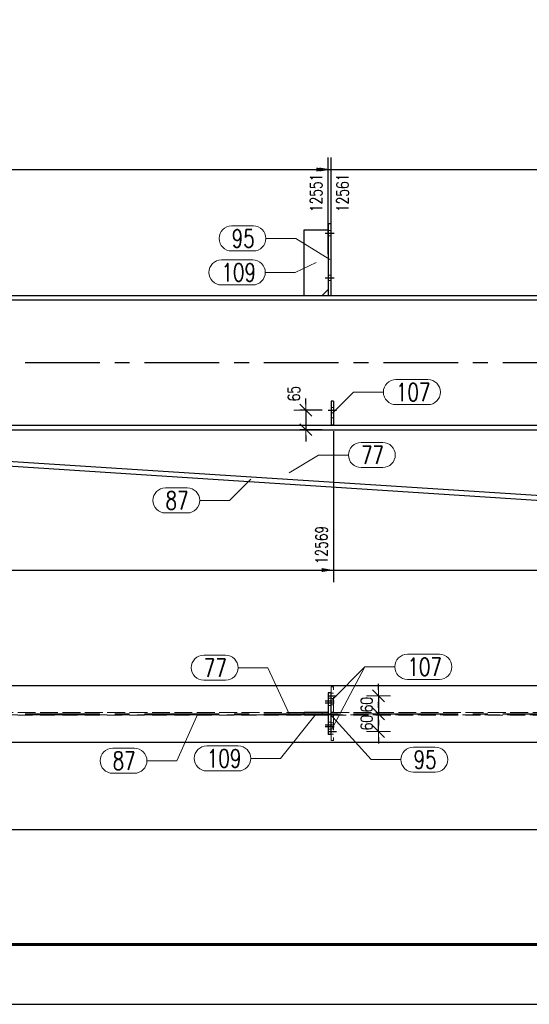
# Model space of a CAD drawing. Header units: millimetres. Extents: x 3528 to 4122, y 12541 to 12988.
# Tile 6 of 47: x 3797 to 3882, y 12541 to 12706. Entities that reach past the tile are written whole.
import ezdxf

# ---------------------------------------------------------------- set-up
doc = ezdxf.new("R2010")
doc.units = ezdxf.units.MM
doc.header["$LTSCALE"] = 10
doc.linetypes.add('HIDDEN', pattern=[0.375, 0.25, -0.125])
doc.linetypes.add('MITTE', pattern=[2, 1.25, -0.25, 0.25, -0.25])
doc.layers.get('Defpoints').update_dxf_attribs({"color": 1})
doc.layers.add('_FORMATKA', color=8, linetype='Continuous', plot=False)
for name, color, linetype, lineweight in [('_RAMKA', 7, 'Continuous', 35), ('PS_DIM', 4, 'Continuous', 13), ('PS_Hidden', 2, 'HIDDEN', 9), ('PS_Pos', 1, 'Continuous', 15), ('PS_SOLID', 7, 'Continuous', 30)]:
    doc.layers.add(name, color=color, linetype=linetype, lineweight=lineweight)
doc.layers.add('PS_MID', color=5, linetype='MITTE')
doc.layers.add('PS_SHAPE', color=3, linetype='Continuous')
doc.styles.add('simplex', font='simplex.shx', dxfattribs={"width": 0.75})
doc.dimstyles.new('1_20_GŁ_DS1-LS20', dxfattribs={"dimtxt": 2, "dimasz": 2, "dimexe": 2, "dimexo": 5, "dimgap": 1, "dimtad": 1, "dimjust": 4, "dimdec": 0, "dimlfac": 20, "dimtxsty": 'simplex', "dimblk1": 'NONE', "dimsah": 1, "dimcen": 2, "dimclrd": 256, "dimclre": 256, "dimclrt": 4, "dimadec": 1, "dimazin": 0, "dimtfac": 1, "dimtdec": 0, "dimtmove": 2, "dimatfit": 3, "dimfxl": 1, "dimarcsym": 0})
doc.dimstyles.new('1_20_PRZ', dxfattribs={"dimtxt": 2, "dimasz": 1, "dimexe": 2, "dimexo": 5, "dimgap": 1, "dimtad": 1, "dimdec": 0, "dimlfac": 20, "dimtxsty": 'simplex', "dimblk": 'dimznak', "dimcen": 2, "dimse1": 1, "dimse2": 1, "dimclrd": 256, "dimclrt": 4, "dimadec": 1, "dimazin": 0, "dimtfac": 1, "dimtdec": 0, "dimtix": 1, "dimtmove": 2, "dimatfit": 3, "dimldrblk": 'dim-grot', "dimfxl": 1, "dimarcsym": 0})
doc.dimstyles.new('1_20_SC', dxfattribs={"dimtxt": 2, "dimasz": 1, "dimexe": 1, "dimexo": 1, "dimgap": 1, "dimtad": 1, "dimdec": 0, "dimlfac": 20, "dimtxsty": 'simplex', "dimblk": 'dimznak', "dimcen": 2, "dimclrd": 256, "dimclre": 256, "dimclrt": 4, "dimadec": 1, "dimazin": 0, "dimtfac": 1, "dimtdec": 0, "dimtix": 1, "dimtmove": 2, "dimatfit": 3, "dimldrblk": 'dim-grot', "dimfxl": 1, "dimarcsym": 0})

# ---------------------------------------------------------------- blocks, each defined once
blk = doc.blocks.new('dimznak')
at = {"color": 0}
for points in [[(0, 2), (0, -2)], [(-2, 0), (2, 0)]]:
    blk.add_lwpolyline(points, dxfattribs=at)
at = {"color": 2}
blk.add_lwpolyline([(1, 1), (-1, -1)], dxfattribs=at)
blk = doc.blocks.new('*D81')
at = {"layer": 'Defpoints', "color": 0, "transparency": 16777216}
for p in [(3719.83, 12637.51), (3950.82, 12637.51), (3734.11, 12636.14), (3790.39, 12634.17), (3937.18, 12622.98)]:
    blk.add_point(p, dxfattribs=at)
at = {"layer": 'PS_DIM', "lineweight": -2, "transparency": 16777216}
blk.add_arc((3712.86, 12637.51), 77.6, 357.033, 359.2616, dxfattribs=at)
for p, rotation in [((3790.46, 12637.51), 89.63081303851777), ((3790.3, 12632.5), 266.663851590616)]:
    blk.add_blockref('dimznak', p, dxfattribs=dict(at, rotation=rotation))
at = {"layer": 'PS_DIM', "color": 4, "transparency": 16777216, "insert": (3788.23, 12635.07), "char_height": 2, "attachment_point": 5, "rotation": 88.1473, "style": 'simplex'}
blk.add_mtext('3,7°', dxfattribs=at)
blk = doc.blocks.new('dim-grot')
blk.add_hatch(color=256).paths.add_polyline_path([(0, 0), (-2, 0.5), (-2, -0.5)])
blk.add_lwpolyline([(0, 0), (-2, 0.5), (-2, -0.5), (0, 0)])
blk = doc.blocks.new('*D82')
at = {"layer": 'Defpoints', "color": 0, "transparency": 16777216}
for p in [(3848.58, 12640.76), (3844.85, 12637.51), (3848.58, 12637.51)]:
    blk.add_point(p, dxfattribs=at)
at = {"layer": 'PS_DIM', "lineweight": -2, "transparency": 16777216}
for p, q in [((3844.85, 12641.76), (3844.85, 12642.76)), ((3847.58, 12640.76), (3843.85, 12640.76)), ((3844.85, 12640.76), (3844.85, 12637.51)), ((3847.58, 12637.51), (3843.85, 12637.51)), ((3844.85, 12636.51), (3844.85, 12635.51))]:
    blk.add_line(p, q, dxfattribs=at)
for p, rotation in [((3844.85, 12640.76), 270), ((3844.85, 12637.51), 90)]:
    blk.add_blockref('dimznak', p, dxfattribs=dict(at, rotation=rotation))
at = {"layer": 'PS_DIM', "color": 4, "transparency": 16777216, "insert": (3842.85, 12643.55), "char_height": 2, "attachment_point": 5, "rotation": 90, "style": 'simplex'}
blk.add_mtext('65', dxfattribs=at)
blk = doc.blocks.new('*D83')
at = {"layer": 'Defpoints', "color": 0, "transparency": 16777216}
for p in [(3970.71, 12659.64), (3719.83, 12637.51), (3950.82, 12637.51), (3938.19, 12633.89), (3936.62, 12621.71)]:
    blk.add_point(p, dxfattribs=at)
at = {"layer": 'PS_DIM', "lineweight": -2, "transparency": 16777216}
blk.add_arc((3950.82, 12637.51), 13.14, 184.3615, 223.6845, dxfattribs=at)
for p, rotation in [((3937.68, 12637.51), 92.18076421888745), ((3942.04, 12627.74), 315.8652371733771)]:
    blk.add_blockref('dimznak', p, dxfattribs=dict(at, rotation=rotation))
at = {"layer": 'PS_DIM', "color": 4, "transparency": 16777216, "insert": (3940.82, 12633.05), "char_height": 2, "attachment_point": 5, "rotation": 294.023, "style": 'simplex'}
blk.add_mtext('48,0°', dxfattribs=at)
blk = doc.blocks.new('*D86')
at = {"layer": 'Defpoints', "color": 0, "transparency": 16777216}
for p in [(3719.83, 12659.28), (3970.39, 12659.28), (3959.17, 12652.48), (3945.66, 12651.28), (3959.67, 12647.76)]:
    blk.add_point(p, dxfattribs=at)
at = {"layer": 'PS_DIM', "lineweight": -2, "transparency": 16777216}
blk.add_arc((3958.44, 12659.28), 15.08, 183.8005, 272.2916, dxfattribs=at)
for p, rotation in [((3943.36, 12659.28), 91.90022571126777), ((3960.04, 12644.29), 4.191777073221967)]:
    blk.add_blockref('dimznak', p, dxfattribs=dict(at, rotation=rotation))
at = {"layer": 'PS_DIM', "color": 4, "transparency": 16777216, "insert": (3949.82, 12649.7), "char_height": 2, "attachment_point": 5, "rotation": 318.046, "style": 'simplex'}
blk.add_mtext('96,1°', dxfattribs=at)
blk = doc.blocks.new('*D103')
at = {"layer": 'Defpoints', "color": 0, "transparency": 16777216}
for p in [(3848.58, 12681.1), (3848.58, 12661.91), (3585.58, 12637.51)]:
    blk.add_point(p, dxfattribs=at)
at = {"layer": 'PS_DIM', "lineweight": -2, "transparency": 16777216}
for p, q in [((3585.58, 12642.51), (3585.58, 12683.1)), ((3848.58, 12666.91), (3848.58, 12683.1)), ((3585.58, 12681.1), (3846.58, 12681.1))]:
    blk.add_line(p, q, dxfattribs=at)
at = {"layer": 'PS_DIM', "transparency": 16777216}
blk.add_solid([(3846.58, 12681.43), (3846.58, 12680.77), (3848.58, 12681.1)], dxfattribs=at)
at = {"layer": 'PS_DIM', "color": 4, "transparency": 16777216, "insert": (3846.56, 12677.19), "char_height": 2, "attachment_point": 5, "rotation": 90, "style": 'simplex'}
blk.add_mtext('12551', dxfattribs=at)
blk = doc.blocks.new('_None')
blk = doc.blocks.new('*D104')
at = {"layer": 'Defpoints', "color": 0, "transparency": 16777216}
for p in [(3849.08, 12681.1), (3849.08, 12661.3), (3585.58, 12637.51)]:
    blk.add_point(p, dxfattribs=at)
at = {"layer": 'PS_DIM', "lineweight": -2, "transparency": 16777216}
for p, q in [((3585.58, 12642.51), (3585.58, 12683.1)), ((3849.08, 12666.3), (3849.08, 12683.1)), ((3585.58, 12681.1), (3847.08, 12681.1))]:
    blk.add_line(p, q, dxfattribs=at)
at = {"layer": 'PS_DIM', "transparency": 16777216}
blk.add_solid([(3847.08, 12681.43), (3847.08, 12680.77), (3849.08, 12681.1)], dxfattribs=at)
at = {"layer": 'PS_DIM', "color": 4, "transparency": 16777216, "insert": (3851, 12677.19), "char_height": 2, "attachment_point": 5, "rotation": 90, "style": 'simplex'}
blk.add_mtext('12561', dxfattribs=at)
blk = doc.blocks.new('*D105')
at = {"layer": 'Defpoints', "color": 0, "transparency": 16777216}
for p in [(3957.45, 12681.1), (3957.45, 12658.88), (3585.58, 12637.51)]:
    blk.add_point(p, dxfattribs=at)
at = {"layer": 'PS_DIM', "lineweight": -2, "transparency": 16777216}
for p, q in [((3585.58, 12642.51), (3585.58, 12683.1)), ((3957.45, 12663.88), (3957.45, 12683.1)), ((3585.58, 12681.1), (3955.45, 12681.1))]:
    blk.add_line(p, q, dxfattribs=at)
at = {"layer": 'PS_DIM', "transparency": 16777216}
blk.add_solid([(3955.45, 12681.43), (3955.45, 12680.77), (3957.45, 12681.1)], dxfattribs=at)
at = {"layer": 'PS_DIM', "color": 4, "transparency": 16777216, "insert": (3955.43, 12676.86), "char_height": 2, "attachment_point": 5, "rotation": 90, "style": 'simplex'}
blk.add_mtext('14728', dxfattribs=at)
blk = doc.blocks.new('*D106')
at = {"layer": 'Defpoints', "color": 0, "transparency": 16777216}
for p in [(3958.85, 12681.1), (3958.85, 12659.23), (3585.58, 12637.51)]:
    blk.add_point(p, dxfattribs=at)
at = {"layer": 'PS_DIM', "lineweight": -2, "transparency": 16777216}
for p, q in [((3585.58, 12642.51), (3585.58, 12683.1)), ((3958.85, 12664.23), (3958.85, 12683.1)), ((3585.58, 12681.1), (3956.85, 12681.1))]:
    blk.add_line(p, q, dxfattribs=at)
at = {"layer": 'PS_DIM', "transparency": 16777216}
blk.add_solid([(3956.85, 12681.43), (3956.85, 12680.77), (3958.85, 12681.1)], dxfattribs=at)
at = {"layer": 'PS_DIM', "color": 4, "transparency": 16777216, "insert": (3959.15, 12687.36), "char_height": 2, "attachment_point": 5, "rotation": 90, "style": 'simplex'}
blk.add_mtext('14756', dxfattribs=at)
blk = doc.blocks.new('*D107')
at = {"layer": 'Defpoints', "color": 0, "transparency": 16777216}
for p in [(3963.58, 12681.1), (3963.58, 12661.73), (3585.58, 12637.51)]:
    blk.add_point(p, dxfattribs=at)
at = {"layer": 'PS_DIM', "lineweight": -2, "transparency": 16777216}
for p, q in [((3585.58, 12642.51), (3585.58, 12683.1)), ((3963.58, 12666.73), (3963.58, 12683.1)), ((3585.58, 12681.1), (3961.58, 12681.1))]:
    blk.add_line(p, q, dxfattribs=at)
at = {"layer": 'PS_DIM', "transparency": 16777216}
blk.add_solid([(3961.58, 12681.43), (3961.58, 12680.77), (3963.58, 12681.1)], dxfattribs=at)
at = {"layer": 'PS_DIM', "color": 4, "transparency": 16777216, "insert": (3961.56, 12677.19), "char_height": 2, "attachment_point": 5, "rotation": 90, "style": 'simplex'}
blk.add_mtext('14851', dxfattribs=at)
blk = doc.blocks.new('*D108')
at = {"layer": 'Defpoints', "color": 0, "transparency": 16777216}
for p in [(3964.08, 12681.1), (3964.08, 12661.52), (3585.58, 12637.51)]:
    blk.add_point(p, dxfattribs=at)
at = {"layer": 'PS_DIM', "lineweight": -2, "transparency": 16777216}
for p, q in [((3585.58, 12642.51), (3585.58, 12683.1)), ((3964.08, 12666.52), (3964.08, 12683.1)), ((3585.58, 12681.1), (3962.08, 12681.1))]:
    blk.add_line(p, q, dxfattribs=at)
at = {"layer": 'PS_DIM', "transparency": 16777216}
blk.add_solid([(3962.08, 12681.43), (3962.08, 12680.77), (3964.08, 12681.1)], dxfattribs=at)
at = {"layer": 'PS_DIM', "color": 4, "transparency": 16777216, "insert": (3965.6, 12677.19), "char_height": 2, "attachment_point": 5, "rotation": 90, "style": 'simplex'}
blk.add_mtext('14861', dxfattribs=at)
blk = doc.blocks.new('*D109')
at = {"layer": 'Defpoints', "color": 0, "transparency": 16777216}
for p in [(3971.05, 12681.1), (3971.05, 12660.01), (3585.58, 12637.51)]:
    blk.add_point(p, dxfattribs=at)
at = {"layer": 'PS_DIM', "lineweight": -2, "transparency": 16777216}
for p, q in [((3585.58, 12642.51), (3585.58, 12683.1)), ((3971.05, 12665.01), (3971.05, 12683.1)), ((3585.58, 12681.1), (3969.05, 12681.1))]:
    blk.add_line(p, q, dxfattribs=at)
at = {"layer": 'PS_DIM', "transparency": 16777216}
blk.add_solid([(3969.05, 12681.43), (3969.05, 12680.77), (3971.05, 12681.1)], dxfattribs=at)
at = {"layer": 'PS_DIM', "color": 4, "transparency": 16777216, "insert": (3969.03, 12676.86), "char_height": 2, "attachment_point": 5, "rotation": 90, "style": 'simplex'}
blk.add_mtext('15000', dxfattribs=at)
blk = doc.blocks.new('*D110')
at = {"layer": 'Defpoints', "color": 0, "transparency": 16777216}
for p in [(3971.46, 12681.1), (3971.46, 12658.97), (3585.58, 12637.51)]:
    blk.add_point(p, dxfattribs=at)
at = {"layer": 'PS_DIM', "lineweight": -2, "transparency": 16777216}
for p, q in [((3585.58, 12642.51), (3585.58, 12683.1)), ((3971.46, 12663.97), (3971.46, 12683.1)), ((3585.58, 12681.1), (3969.46, 12681.1))]:
    blk.add_line(p, q, dxfattribs=at)
at = {"layer": 'PS_DIM', "transparency": 16777216}
blk.add_solid([(3969.46, 12681.43), (3969.46, 12680.77), (3971.46, 12681.1)], dxfattribs=at)
at = {"layer": 'PS_DIM', "color": 4, "transparency": 16777216, "insert": (3973.2, 12676.86), "char_height": 2, "attachment_point": 5, "rotation": 90, "style": 'simplex'}
blk.add_mtext('15008', dxfattribs=at)
blk = doc.blocks.new('*D114')
at = {"layer": 'Defpoints', "color": 0, "transparency": 16777216}
for p in [(3849.48, 12642.26), (3585.58, 12637.51), (3849.48, 12613.98)]:
    blk.add_point(p, dxfattribs=at)
at = {"layer": 'PS_DIM', "lineweight": -2, "transparency": 16777216}
for p, q in [((3849.48, 12637.26), (3849.48, 12611.98)), ((3585.58, 12632.51), (3585.58, 12611.98)), ((3585.58, 12613.98), (3847.48, 12613.98))]:
    blk.add_line(p, q, dxfattribs=at)
at = {"layer": 'PS_DIM', "transparency": 16777216}
blk.add_solid([(3847.48, 12614.32), (3847.48, 12613.65), (3849.48, 12613.98)], dxfattribs=at)
at = {"layer": 'PS_DIM', "color": 4, "transparency": 16777216, "insert": (3847.46, 12618.18), "char_height": 2, "attachment_point": 5, "rotation": 90, "style": 'simplex'}
blk.add_mtext('12569', dxfattribs=at)
blk = doc.blocks.new('*D115')
at = {"layer": 'Defpoints', "color": 0, "transparency": 16777216}
for p in [(3960.07, 12647.8), (3585.58, 12637.51), (3960.07, 12613.98)]:
    blk.add_point(p, dxfattribs=at)
at = {"layer": 'PS_DIM', "lineweight": -2, "transparency": 16777216}
for p, q in [((3960.07, 12642.8), (3960.07, 12611.98)), ((3585.58, 12632.51), (3585.58, 12611.98)), ((3585.58, 12613.98), (3958.07, 12613.98))]:
    blk.add_line(p, q, dxfattribs=at)
at = {"layer": 'PS_DIM', "transparency": 16777216}
blk.add_solid([(3958.07, 12614.32), (3958.07, 12613.65), (3960.07, 12613.98)], dxfattribs=at)
at = {"layer": 'PS_DIM', "color": 4, "transparency": 16777216, "insert": (3958.05, 12618.22), "char_height": 2, "attachment_point": 5, "rotation": 90, "style": 'simplex'}
blk.add_mtext('14780', dxfattribs=at)
blk = doc.blocks.new('*D116')
at = {"layer": 'Defpoints', "color": 0, "transparency": 16777216}
for p in [(3971.05, 12660.01), (3585.58, 12637.51), (3971.05, 12613.98)]:
    blk.add_point(p, dxfattribs=at)
at = {"layer": 'PS_DIM', "lineweight": -2, "transparency": 16777216}
for p, q in [((3971.05, 12655.01), (3971.05, 12611.98)), ((3585.58, 12632.51), (3585.58, 12611.98)), ((3585.58, 12613.98), (3969.05, 12613.98))]:
    blk.add_line(p, q, dxfattribs=at)
at = {"layer": 'PS_DIM', "transparency": 16777216}
blk.add_solid([(3969.05, 12614.32), (3969.05, 12613.65), (3971.05, 12613.98)], dxfattribs=at)
at = {"layer": 'PS_DIM', "color": 4, "transparency": 16777216, "insert": (3969.03, 12618.22), "char_height": 2, "attachment_point": 5, "rotation": 90, "style": 'simplex'}
blk.add_mtext('15000', dxfattribs=at)
blk = doc.blocks.new('*D117')
at = {"layer": 'Defpoints', "color": 0, "transparency": 16777216}
for p in [(3971.46, 12658.97), (3585.58, 12637.51), (3971.46, 12613.98)]:
    blk.add_point(p, dxfattribs=at)
at = {"layer": 'PS_DIM', "lineweight": -2, "transparency": 16777216}
for p, q in [((3971.46, 12653.97), (3971.46, 12611.98)), ((3585.58, 12632.51), (3585.58, 12611.98)), ((3585.58, 12613.98), (3969.46, 12613.98))]:
    blk.add_line(p, q, dxfattribs=at)
at = {"layer": 'PS_DIM', "transparency": 16777216}
blk.add_solid([(3969.46, 12614.32), (3969.46, 12613.65), (3971.46, 12613.98)], dxfattribs=at)
at = {"layer": 'PS_DIM', "color": 4, "transparency": 16777216, "insert": (3973.29, 12618.22), "char_height": 2, "attachment_point": 5, "rotation": 90, "style": 'simplex'}
blk.add_mtext('15008', dxfattribs=at)
blk = doc.blocks.new('*D126')
at = {"layer": 'Defpoints', "color": 0, "transparency": 16777216}
for p in [(3585.58, 12585.16), (3953.2, 12583.61), (3953.2, 12570.51)]:
    blk.add_point(p, dxfattribs=at)
at = {"layer": 'PS_DIM', "lineweight": -2, "transparency": 16777216}
for p, q in [((3585.58, 12580.16), (3585.58, 12568.51)), ((3953.2, 12578.61), (3953.2, 12568.51)), ((3585.58, 12570.51), (3951.2, 12570.51))]:
    blk.add_line(p, q, dxfattribs=at)
at = {"layer": 'PS_DIM', "transparency": 16777216}
blk.add_solid([(3951.2, 12570.84), (3951.2, 12570.17), (3953.2, 12570.51)], dxfattribs=at)
at = {"layer": 'PS_DIM', "color": 4, "transparency": 16777216, "insert": (3951.18, 12574.74), "char_height": 2, "attachment_point": 5, "rotation": 90, "style": 'simplex'}
blk.add_mtext('14643', dxfattribs=at)
blk = doc.blocks.new('*D127')
at = {"layer": 'Defpoints', "color": 0, "transparency": 16777216}
for p in [(3971.46, 12594.72), (3585.58, 12585.16), (3971.46, 12570.51)]:
    blk.add_point(p, dxfattribs=at)
at = {"layer": 'PS_DIM', "lineweight": -2, "transparency": 16777216}
for p, q in [((3971.46, 12589.72), (3971.46, 12568.51)), ((3585.58, 12580.16), (3585.58, 12568.51)), ((3585.58, 12570.51), (3969.46, 12570.51))]:
    blk.add_line(p, q, dxfattribs=at)
at = {"layer": 'PS_DIM', "transparency": 16777216}
blk.add_solid([(3969.46, 12570.84), (3969.46, 12570.17), (3971.46, 12570.51)], dxfattribs=at)
at = {"layer": 'PS_DIM', "color": 4, "transparency": 16777216, "insert": (3969.44, 12574.74), "char_height": 2, "attachment_point": 5, "rotation": 90, "style": 'simplex'}
blk.add_mtext('15008', dxfattribs=at)
blk = doc.blocks.new('*D189')
at = {"layer": 'Defpoints', "color": 0, "transparency": 16777216}
for p in [(3851.78, 12589.91), (3857.02, 12589.91), (3849.98, 12586.91)]:
    blk.add_point(p, dxfattribs=at)
at = {"layer": 'PS_DIM', "lineweight": -2, "transparency": 16777216}
for p, q in [((3857.02, 12590.91), (3857.02, 12591.91)), ((3857.02, 12586.91), (3857.02, 12589.91)), ((3857.02, 12585.91), (3857.02, 12584.91))]:
    blk.add_line(p, q, dxfattribs=at)
for p, rotation in [((3857.02, 12589.91), 270), ((3857.02, 12586.91), 90)]:
    blk.add_blockref('dimznak', p, dxfattribs=dict(at, rotation=rotation))
at = {"layer": 'PS_DIM', "color": 4, "transparency": 16777216, "insert": (3855.02, 12588.41), "char_height": 2, "attachment_point": 5, "rotation": 90, "style": 'simplex'}
blk.add_mtext('60', dxfattribs=at)
blk = doc.blocks.new('*D190')
at = {"layer": 'Defpoints', "color": 0, "transparency": 16777216}
for p in [(3849.98, 12592.91), (3851.78, 12589.91), (3857.02, 12589.91)]:
    blk.add_point(p, dxfattribs=at)
at = {"layer": 'PS_DIM', "lineweight": -2, "transparency": 16777216}
for p, q in [((3857.02, 12593.91), (3857.02, 12594.91)), ((3857.02, 12592.91), (3857.02, 12589.91)), ((3857.02, 12588.91), (3857.02, 12587.91))]:
    blk.add_line(p, q, dxfattribs=at)
for p, rotation in [((3857.02, 12592.91), 270), ((3857.02, 12589.91), 90)]:
    blk.add_blockref('dimznak', p, dxfattribs=dict(at, rotation=rotation))
at = {"layer": 'PS_DIM', "color": 4, "transparency": 16777216, "insert": (3855.02, 12591.41), "char_height": 2, "attachment_point": 5, "rotation": 90, "style": 'simplex'}
blk.add_mtext('60', dxfattribs=at)
blk = doc.blocks.new('*X377')
at = {"layer": 'PS_Hidden', "color": 2, "linetype": 'HIDDEN'}
for p, q in [((3849.08, 12670.91), (3848.58, 12670.91)), ((3849.08, 12670.01), (3848.58, 12670.01)), ((3849.08, 12663.41), (3848.58, 12663.41)), ((3849.08, 12662.51), (3848.58, 12662.51)), ((3849.48, 12641.21), (3849.08, 12641.21)), ((3849.48, 12640.31), (3849.08, 12640.31)), ((3849.48, 12639.51), (3849.08, 12639.51))]:
    blk.add_line(p, q, dxfattribs=at)
at = {"layer": 'PS_MID', "color": 5, "linetype": 'MITTE'}
for p, q in [((3848.08, 12670.46), (3849.58, 12670.46)), ((3848.08, 12670.46), (3849.58, 12670.46)), ((3848.08, 12670.46), (3849.58, 12670.46)), ((3848.08, 12670.46), (3849.58, 12670.46)), ((3848.08, 12662.96), (3849.58, 12662.96)), ((3848.08, 12662.96), (3849.58, 12662.96)), ((3848.08, 12662.96), (3849.58, 12662.96)), ((3848.08, 12662.96), (3849.58, 12662.96)), ((3717.83, 12648.76), (3973.55, 12648.76)), ((3848.58, 12640.76), (3849.98, 12640.76)), ((3848.58, 12640.76), (3849.98, 12640.76))]:
    blk.add_line(p, q, dxfattribs=at)
at = {"layer": 'PS_SOLID', "color": 7, "linetype": 'Continuous'}
for p, q in [((3848.58, 12672.01), (3848.58, 12660.01)), ((3849.08, 12672.01), (3848.58, 12672.01)), ((3849.08, 12660.01), (3849.08, 12672.01)), ((3844.58, 12660.01), (3844.58, 12671.01)), ((3844.58, 12671.01), (3848.58, 12671.01)), ((3717.83, 12660.01), (3971.05, 12660.01)), ((3847.58, 12660.01), (3848.58, 12661.01)), ((3741.08, 12659.28), (3951.45, 12659.28)), ((3849.48, 12642.26), (3849.08, 12642.26)), ((3849.08, 12642.26), (3849.08, 12638.26)), ((3849.48, 12642.26), (3849.48, 12638.26)), ((3717.83, 12638.24), (3951.48, 12638.24)), ((3849.48, 12638.26), (3849.08, 12638.26)), ((3717.83, 12637.51), (3950.82, 12637.51)), ((3734.06, 12635.39), (3937.09, 12622.24)), ((3937.18, 12622.98), (3734.11, 12636.14))]:
    blk.add_line(p, q, dxfattribs=at)
blk = doc.blocks.new('*X404')
at = {"color": 1}
for p, q in [((3832.41, 12671.65), (3836.05, 12671.65)), ((3838.15, 12669.55), (3843.15, 12669.55)), ((3848.83, 12666.01), (3843.15, 12669.55)), ((3832.41, 12667.45), (3836.05, 12667.45))]:
    blk.add_line(p, q, dxfattribs=at)
for centre, start, end in [((3832.41, 12669.55), 90, 270), ((3836.05, 12669.55), 270, 90)]:
    blk.add_arc(centre, 2.1, start, end, dxfattribs=at)
at = {"color": 2, "style": 'simplex', "width": 0.75}
blk.add_text('95', height=3, dxfattribs=at).set_placement((3832.41, 12668.05))
blk = doc.blocks.new('*X405')
at = {"color": 1}
for p, q in [((3830.7, 12665.96), (3835.95, 12665.96)), ((3846.58, 12665.51), (3843.05, 12663.86)), ((3838.05, 12663.86), (3843.05, 12663.86)), ((3830.7, 12661.76), (3835.95, 12661.76))]:
    blk.add_line(p, q, dxfattribs=at)
for centre, start, end in [((3830.7, 12663.86), 90, 270), ((3835.95, 12663.86), 270, 90)]:
    blk.add_arc(centre, 2.1, start, end, dxfattribs=at)
at = {"color": 2, "style": 'simplex', "width": 0.75}
blk.add_text('109', height=3, dxfattribs=at).set_placement((3830.7, 12662.36))
blk = doc.blocks.new('*X406')
at = {"color": 1}
for p, q in [((3854.08, 12635.36), (3857.72, 12635.36)), ((3842.03, 12630.27), (3846.98, 12633.26)), ((3846.98, 12633.26), (3851.98, 12633.26)), ((3854.08, 12631.16), (3857.72, 12631.16))]:
    blk.add_line(p, q, dxfattribs=at)
for centre, start, end in [((3854.08, 12633.26), 90, 270), ((3857.72, 12633.26), 270, 90)]:
    blk.add_arc(centre, 2.1, start, end, dxfattribs=at)
at = {"color": 2, "style": 'simplex', "width": 0.75}
blk.add_text('77', height=3, dxfattribs=at).set_placement((3854.08, 12631.76))
blk = doc.blocks.new('*X407')
at = {"color": 1}
for p, q in [((3835.62, 12629.19), (3832.08, 12625.65)), ((3821.34, 12627.75), (3824.98, 12627.75)), ((3827.08, 12625.65), (3832.08, 12625.65)), ((3821.34, 12623.55), (3824.98, 12623.55))]:
    blk.add_line(p, q, dxfattribs=at)
for centre, start, end in [((3821.34, 12625.65), 90, 270), ((3824.98, 12625.65), 270, 90)]:
    blk.add_arc(centre, 2.1, start, end, dxfattribs=at)
at = {"color": 2, "style": 'simplex', "width": 0.75}
blk.add_text('87', height=3, dxfattribs=at).set_placement((3821.34, 12624.15))
blk = doc.blocks.new('*X408')
at = {"color": 1}
for p, q in [((3859.92, 12645.9), (3865.27, 12645.9)), ((3849.28, 12640.26), (3852.82, 12643.8)), ((3852.82, 12643.8), (3857.82, 12643.8)), ((3859.92, 12641.7), (3865.27, 12641.7))]:
    blk.add_line(p, q, dxfattribs=at)
for centre, start, end in [((3859.92, 12643.8), 90, 270), ((3865.27, 12643.8), 270, 90)]:
    blk.add_arc(centre, 2.1, start, end, dxfattribs=at)
at = {"color": 2, "style": 'simplex', "width": 0.75}
blk.add_text('107', height=3, dxfattribs=at).set_placement((3859.92, 12642.3))
blk = doc.blocks.new('*X409')
at = {"color": 1}
for p, q in [((3859.92, 12645.9), (3865.27, 12645.9)), ((3849.28, 12640.26), (3852.82, 12643.8)), ((3852.82, 12643.8), (3857.82, 12643.8)), ((3859.92, 12641.7), (3865.27, 12641.7))]:
    blk.add_line(p, q, dxfattribs=at)
for centre, start, end in [((3859.92, 12643.8), 90, 270), ((3865.27, 12643.8), 270, 90)]:
    blk.add_arc(centre, 2.1, start, end, dxfattribs=at)
at = {"color": 2, "style": 'simplex', "width": 0.75}
blk.add_text('107', height=3, dxfattribs=at).set_placement((3859.92, 12642.3))
blk = doc.blocks.new('*X427')
at = {"layer": 'PS_Hidden', "color": 2, "linetype": 'HIDDEN'}
for p, q in [((3849.08, 12594.41), (3849.08, 12593.41)), ((3849.48, 12594.41), (3849.08, 12594.41)), ((3849.48, 12590.16), (3849.48, 12594.41)), ((3848.58, 12592.51), (3849.08, 12592.51)), ((3849.48, 12593.36), (3849.08, 12593.36)), ((3849.48, 12592.46), (3849.08, 12592.46)), ((3848.58, 12591.31), (3849.08, 12591.31)), ((3849.48, 12591.41), (3849.08, 12591.41)), ((3717.83, 12590.14), (3970.39, 12590.14)), ((3717.83, 12589.67), (3970.39, 12589.67)), ((3844.58, 12590.11), (3734.08, 12590.11)), ((3734.08, 12589.71), (3844.58, 12589.71)), ((3847.58, 12590.11), (3847.58, 12589.71)), ((3949.57, 12590.11), (3848.58, 12590.11)), ((3848.58, 12589.71), (3949.57, 12589.71)), ((3849.48, 12590.16), (3849.08, 12590.16)), ((3849.48, 12589.66), (3849.08, 12589.66)), ((3849.48, 12589.66), (3849.48, 12585.41)), ((3848.58, 12588.51), (3849.08, 12588.51)), ((3848.58, 12587.31), (3849.08, 12587.31)), ((3849.08, 12588.41), (3849.48, 12588.41)), ((3849.48, 12587.36), (3849.08, 12587.36)), ((3849.48, 12586.46), (3849.08, 12586.46)), ((3849.08, 12586.41), (3849.08, 12585.41)), ((3849.48, 12585.41), (3849.08, 12585.41))]:
    blk.add_line(p, q, dxfattribs=at)
at = {"layer": 'PS_MID', "color": 5, "linetype": 'MITTE'}
for p, q in [((3848.08, 12592.06), (3849.58, 12592.06)), ((3848.08, 12592.06), (3849.58, 12592.06)), ((3848.58, 12592.91), (3849.98, 12592.91)), ((3848.08, 12591.76), (3849.58, 12591.76)), ((3848.08, 12591.76), (3849.58, 12591.76)), ((3717.83, 12589.91), (3973.55, 12589.91)), ((3848.08, 12588.06), (3849.58, 12588.06)), ((3848.08, 12588.06), (3849.58, 12588.06)), ((3848.08, 12587.76), (3849.58, 12587.76)), ((3848.08, 12587.76), (3849.58, 12587.76)), ((3848.58, 12586.91), (3849.98, 12586.91))]:
    blk.add_line(p, q, dxfattribs=at)
at = {"layer": 'PS_SOLID', "color": 7, "linetype": 'Continuous'}
for p, q in [((3717.83, 12594.66), (3971.05, 12594.66)), ((3848.58, 12593.41), (3848.58, 12586.41)), ((3849.08, 12593.41), (3848.58, 12593.41)), ((3849.08, 12586.41), (3849.08, 12593.41)), ((3844.58, 12589.71), (3844.58, 12590.11)), ((3848.58, 12590.11), (3844.58, 12590.11)), ((3844.58, 12589.71), (3848.58, 12589.71)), ((3849.08, 12586.41), (3848.58, 12586.41)), ((3717.83, 12585.16), (3971.05, 12585.16))]:
    blk.add_line(p, q, dxfattribs=at)
blk = doc.blocks.new('*X454')
at = {"color": 1}
for p, q in [((3827.75, 12599.72), (3831.4, 12599.72)), ((3833.5, 12597.62), (3838.5, 12597.62)), ((3842.03, 12589.91), (3838.5, 12597.62)), ((3827.75, 12595.52), (3831.4, 12595.52))]:
    blk.add_line(p, q, dxfattribs=at)
for centre, start, end in [((3827.75, 12597.62), 90, 270), ((3831.4, 12597.62), 270, 90)]:
    blk.add_arc(centre, 2.1, start, end, dxfattribs=at)
at = {"color": 2, "style": 'simplex', "width": 0.75}
blk.add_text('77', height=3, dxfattribs=at).set_placement((3827.75, 12596.12))
blk = doc.blocks.new('*X455')
at = {"color": 1}
for p, q in [((3846.58, 12589.91), (3840.61, 12582.42)), ((3828.26, 12584.52), (3833.51, 12584.52)), ((3835.61, 12582.42), (3840.61, 12582.42)), ((3828.26, 12580.32), (3833.51, 12580.32))]:
    blk.add_line(p, q, dxfattribs=at)
for centre, start, end in [((3828.26, 12582.42), 90, 270), ((3833.51, 12582.42), 270, 90)]:
    blk.add_arc(centre, 2.1, start, end, dxfattribs=at)
at = {"color": 2, "style": 'simplex', "width": 0.75}
blk.add_text('109', height=3, dxfattribs=at).set_placement((3828.26, 12580.92))
blk = doc.blocks.new('*X456')
at = {"color": 1}
for p, q in [((3848.83, 12589.91), (3855.77, 12582.22)), ((3862.87, 12584.32), (3866.51, 12584.32)), ((3855.77, 12582.22), (3860.77, 12582.22)), ((3862.87, 12580.12), (3866.51, 12580.12))]:
    blk.add_line(p, q, dxfattribs=at)
for centre, start, end in [((3862.87, 12582.22), 90, 270), ((3866.51, 12582.22), 270, 90)]:
    blk.add_arc(centre, 2.1, start, end, dxfattribs=at)
at = {"color": 2, "style": 'simplex', "width": 0.75}
blk.add_text('95', height=3, dxfattribs=at).set_placement((3862.87, 12580.72))
blk = doc.blocks.new('*X457')
at = {"color": 1}
for p, q in [((3826.77, 12589.91), (3823.23, 12582.03)), ((3812.49, 12584.13), (3816.13, 12584.13)), ((3818.23, 12582.03), (3823.23, 12582.03)), ((3812.49, 12579.93), (3816.13, 12579.93))]:
    blk.add_line(p, q, dxfattribs=at)
for centre, start, end in [((3812.49, 12582.03), 90, 270), ((3816.13, 12582.03), 270, 90)]:
    blk.add_arc(centre, 2.1, start, end, dxfattribs=at)
at = {"color": 2, "style": 'simplex', "width": 0.75}
blk.add_text('87', height=3, dxfattribs=at).set_placement((3812.49, 12580.53))
blk = doc.blocks.new('*X458')
at = {"color": 1}
for p, q in [((3861.84, 12599.87), (3867.2, 12599.87)), ((3849.28, 12587.53), (3854.74, 12597.77)), ((3854.74, 12597.77), (3859.74, 12597.77)), ((3861.84, 12595.67), (3867.2, 12595.67))]:
    blk.add_line(p, q, dxfattribs=at)
for centre, start, end in [((3861.84, 12597.77), 90, 270), ((3867.2, 12597.77), 270, 90)]:
    blk.add_arc(centre, 2.1, start, end, dxfattribs=at)
at = {"color": 2, "style": 'simplex', "width": 0.75}
blk.add_text('107', height=3, dxfattribs=at).set_placement((3861.84, 12596.27))
blk = doc.blocks.new('*X459')
at = {"color": 1}
for p, q in [((3861.84, 12599.87), (3867.2, 12599.87)), ((3849.28, 12592.28), (3854.74, 12597.77)), ((3854.74, 12597.77), (3859.74, 12597.77)), ((3861.84, 12595.67), (3867.2, 12595.67))]:
    blk.add_line(p, q, dxfattribs=at)
for centre, start, end in [((3861.84, 12597.77), 90, 270), ((3867.2, 12597.77), 270, 90)]:
    blk.add_arc(centre, 2.1, start, end, dxfattribs=at)
at = {"color": 2, "style": 'simplex', "width": 0.75}
blk.add_text('107', height=3, dxfattribs=at).set_placement((3861.84, 12596.27))

msp = doc.modelspace()

# ---------------------------------------------------------------- linework, layer by layer
at = {"layer": '_FORMATKA', "lineweight": -3}
msp.add_lwpolyline([(3527.638, 12541.219), (4121.638, 12541.219), (4121.638, 12961.219), (3527.638, 12961.219)], close=True, dxfattribs=at)
at = {"layer": '_RAMKA', "lineweight": -3, "const_width": 0.5}
msp.add_lwpolyline([(3557.638, 12551.219), (4111.638, 12551.219), (4111.638, 12951.219), (3557.638, 12951.219)], close=True, dxfattribs=at)

# ---------------------------------------------------------------- block references
at = {"layer": 'PS_Pos'}
for name in ['*X404', '*X405', '*X408', '*X409', '*X406', '*X407', '*X454', '*X458', '*X459', '*X457', '*X455', '*X456']:
    msp.add_blockref(name, (0, 0), dxfattribs=at)
at = {"layer": 'PS_SHAPE'}
for name in ['*X377', '*X427']:
    msp.add_blockref(name, (0, 0), dxfattribs=at)

# ---------------------------------------------------------------- dimensions: what is measured, and where the dimension line sits
at = {"layer": 'PS_DIM'}
for base, p1, p2, text, picture, middle in [((3958.848, 12681.099), (3585.581, 12637.512), (3958.848, 12659.234), '14756', '*D106', (3959.146, 12687.365)), ((3848.581, 12681.099), (3585.581, 12637.512), (3848.581, 12661.905), '12551', '*D103', (3846.561, 12677.186)), ((3849.081, 12681.099), (3585.581, 12637.512), (3849.081, 12661.297), '12561', '*D104', (3850.995, 12677.186)), ((3957.45, 12681.099), (3585.581, 12637.512), (3957.45, 12658.882), '14728', '*D105', (3955.43, 12676.864)), ((3963.581, 12681.099), (3585.581, 12637.512), (3963.581, 12661.729), '14851', '*D107', (3961.561, 12677.186)), ((3964.081, 12681.099), (3585.581, 12637.512), (3964.081, 12661.52), '14861', '*D108', (3965.601, 12677.186)), ((3971.047, 12681.099), (3585.581, 12637.512), (3971.047, 12660.012), '15000', '*D109', (3969.027, 12676.864)), ((3971.456, 12681.099), (3585.581, 12637.512), (3971.456, 12658.971), '15008', '*D110', (3973.197, 12676.864)), ((3971.047, 12613.982), (3585.581, 12637.512), (3971.047, 12660.012), '15000', '*D116', (3969.027, 12618.216)), ((3971.456, 12613.982), (3585.581, 12637.512), (3971.456, 12658.971), '15008', '*D117', (3973.287, 12618.216)), ((3960.068, 12613.982), (3585.581, 12637.512), (3960.068, 12647.799), '14780', '*D115', (3958.048, 12618.216)), ((3849.481, 12613.982), (3585.581, 12637.512), (3849.481, 12642.262), '12569', '*D114', (3847.461, 12618.181)), ((3971.456, 12570.506), (3585.581, 12585.158), (3971.456, 12594.716), '15008', '*D127', (3969.436, 12574.74)), ((3953.2, 12570.506), (3585.581, 12585.158), (3953.2, 12583.608), '14643', '*D126', (3951.18, 12574.74))]:
    dim = msp.add_linear_dim(base=base, p1=p1, p2=p2, text=text, dimstyle='1_20_GŁ_DS1-LS20', dxfattribs=at)
    dim.commit()
    dim.dimension.update_dxf_attribs({"geometry": picture, "text_midpoint": middle, "dimtype": 128, "text_rotation": 90})
for base, line1, line2, picture, middle in [((3945.657, 12651.284), ((3719.831, 12659.282), (3970.391, 12659.282)), ((3959.671, 12647.756), (3959.166, 12652.48)), '*D86', (3949.824, 12649.697)), ((3938.191, 12633.887), ((3970.713, 12659.64), (3936.618, 12621.712)), ((3719.831, 12637.512), (3950.821, 12637.512)), '*D83', (3940.82, 12633.054)), ((3790.387, 12634.167), ((3719.831, 12637.512), (3950.821, 12637.512)), ((3937.18, 12622.985), (3734.106, 12636.136)), '*D81', (3788.229, 12635.074))]:
    dim = msp.add_angular_dim_2l(base=base, line1=line1, line2=line2, dimstyle='1_20_PRZ', dxfattribs=at)
    dim.commit()
    dim.dimension.update_dxf_attribs({"geometry": picture, "text_midpoint": middle})
dim = msp.add_linear_dim(base=(3844.853, 12637.512), p1=(3848.581, 12640.762), p2=(3848.581, 12637.512), angle=90, dimstyle='1_20_SC', dxfattribs=at)
dim.commit()
dim.dimension.update_dxf_attribs({"geometry": '*D82', "text_midpoint": (3842.853, 12643.554), "dimtype": 128})
for p1, picture, middle in [((3849.981, 12592.908), '*D190', (3855.021, 12591.408)), ((3849.981, 12586.908), '*D189', (3855.021, 12588.408))]:
    dim = msp.add_linear_dim(base=(3857.021, 12589.908), p1=p1, p2=(3851.781, 12589.908), angle=90, dimstyle='1_20_PRZ', dxfattribs=at)
    dim.commit()
    dim.dimension.update_dxf_attribs({"geometry": picture, "text_midpoint": middle})

doc.saveas('drawing.dxf')
